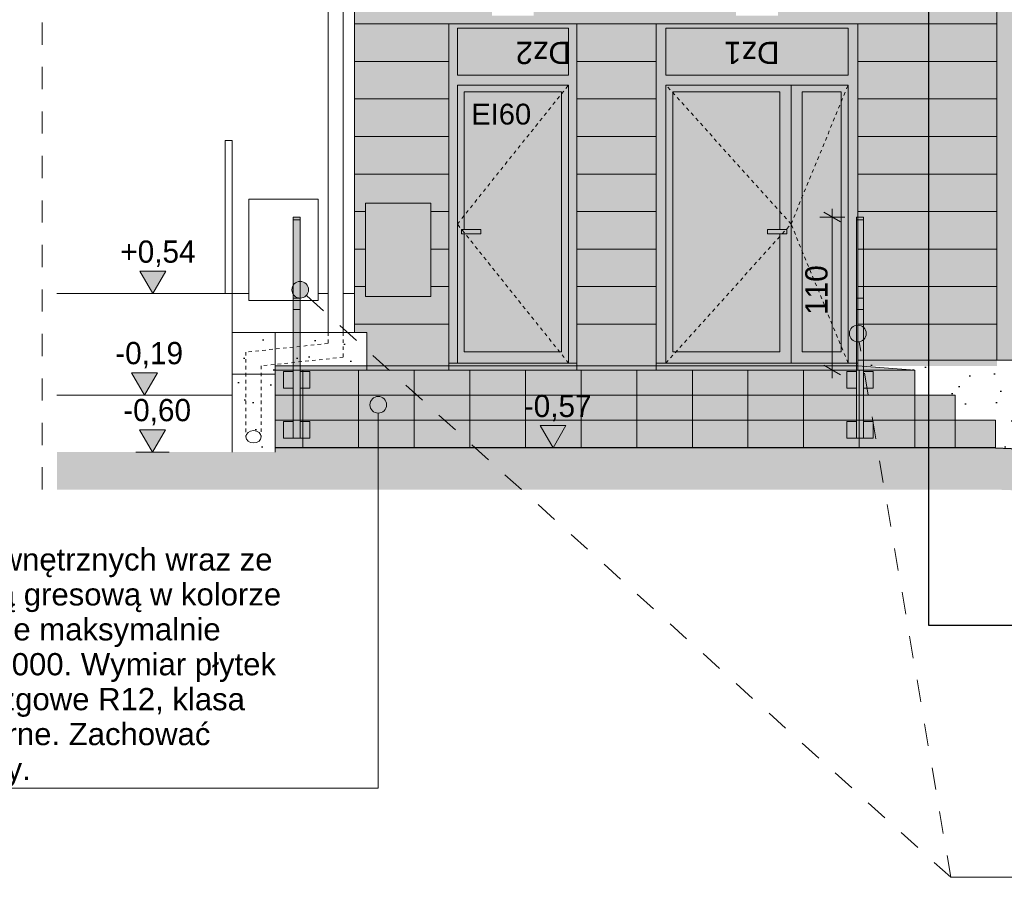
# Model space of a CAD drawing. Extents: x -613240 to -325500, y -25863 to 152403.
# Tile 20 of 254: x -488712 to -481632, y -15989 to -9820. Entities that reach past the tile are written whole.
import ezdxf

# ---------------------------------------------------------------- set-up
doc = ezdxf.new("R2010")
doc.units = 0
doc.header["$MEASUREMENT"] = 0
doc.linetypes.add('Hidden Line', pattern=[50, 25, -25])
doc.linetypes.add('Przerywana', pattern=[320, 160, -160])
doc.layers.add('A-Opisy', color=7, linetype='Continuous')
doc.layers.add('INWENT WYMIARY', color=7, linetype='Continuous')
for name, color, linetype, lineweight in [('A-Opisy_Nr_Pióra__21', 7, 'Continuous', 9), ('Arch balustrady_Nr_Pióra__5', 7, 'Continuous', 13), ('Arch opisy okien_Nr_Pióra__21', 7, 'Continuous', 9), ('Arch opisy_Nr_Pióra__21', 7, 'Continuous', 9), ('Arch wykończenie_Nr_Pióra__21', 7, 'Continuous', 9), ('Arch wykończenie_Nr_Pióra__41', 7, 'Continuous', 15), ('arch wypelnienia_Nr_Pióra__1', 7, 'Continuous', 25), ('arch wypelnienia_Nr_Pióra__21', 7, 'Continuous', 9), ('INWENT DACH_Nr_Pióra__21', 7, 'Continuous', 9), ('INWENT OPISY_Nr_Pióra__21', 7, 'Continuous', 9), ('INWENT RURY SPUSTOWE_Nr_Pióra__21', 7, 'Continuous', 9), ('INWENT TEREN_Nr_Pióra__1', 7, 'Continuous', 25), ('INWENT WYMIARY_Nr_Pióra__21', 7, 'Continuous', 9), ('INWENT. DRZWI_Nr_Pióra__5', 7, 'Continuous', 13), ('INWENT.ŚCIANY_Nr_Pióra__21', 7, 'Continuous', 9), ('Istniejące schody_Nr_Pióra__21', 7, 'Continuous', 9), ('Istniejące schody_Nr_Pióra__5', 7, 'Continuous', 13)]:
    doc.layers.add(name, color=color, linetype=linetype, lineweight=lineweight)
for name, color, linetype, lineweight, true_color in [('Arch opisy okien_Nr_Pióra__9', 7, 'Continuous', 13, 0x3dad99), ('arch wypelnienia_Nr_Pióra__119', 7, 'Continuous', 13, 0xd9d1d0), ('arch wypelnienia_Nr_Pióra__2', 7, 'Continuous', 13, 0x7f7f7f)]:
    doc.layers.add(name, color=color, linetype=linetype, lineweight=lineweight, true_color=true_color)
doc.styles.add('GENERATED_STYLE_1', font='txt')
doc.styles.add('GENERATED_STYLE_10', font='arial.ttf')
doc.styles.add('GENERATED_STYLE_12', font='arial.ttf')
doc.dimstyles.new('GENERATED_STYLE__3', dxfattribs={"dimtxt": 160.000002, "dimasz": 91.2, "dimexe": 0.18, "dimexo": 0, "dimgap": 0.09, "dimtad": 1, "dimdec": 0, "dimlfac": 0.1, "dimzin": 0, "dimdsep": 46, "dimtxsty": 'GENERATED_STYLE_1', "dimblk": 'ARROWHEAD_2', "dimblk1": 'ARROWHEAD_2', "dimblk2": 'ARROWHEAD_2', "dimcen": 0.09, "dimclrd": 7, "dimclre": 7, "dimclrt": 7, "dimazin": 0, "dimtfac": 1, "dimtdec": 4, "dimtmove": 0, "dimatfit": 3, "dimfxl": 0, "dimtolj": 1, "dimtzin": 0, "dimarcsym": 0})
doc.dimstyles.new('GENERATED_STYLE__9', dxfattribs={"dimtxt": 0.18, "dimasz": 109.44, "dimexe": 0.18, "dimexo": 0.0625, "dimgap": 0.09, "dimtad": 0, "dimtih": 1, "dimtoh": 1, "dimdec": 4, "dimzin": 0, "dimdsep": 46, "dimcen": 0.09, "dimadec": 0, "dimazin": 0, "dimtfac": 1, "dimtdec": 4, "dimtmove": 0, "dimatfit": 3, "dimldrblk": 'ARROWHEAD_11', "dimfxl": 0, "dimtolj": 1, "dimtzin": 0, "dimarcsym": 0})
pattern_1 = [(45, (0, 600), (-190.91883, 190.91883), [0, -180, 0, -270]), (110, (600, 600), (253.71701, 92.34544), [0, -132, 0, -228])]

# ---------------------------------------------------------------- blocks, each defined once
blk = doc.blocks.new('Linia_29', base_point=(-486133.5, -15346.4))
at = {"layer": 'A-Opisy_Nr_Pióra__21', "linetype": 'Continuous'}
blk.add_hatch(color=256, dxfattribs=at).paths.add_polyline_path([(-486073.5, -12589.6), (-486078.1, -12566.7), (-486091.1, -12547.2), (-486110.5, -12534.2), (-486133.5, -12529.6), (-486156.5, -12534.2), (-486175.9, -12547.2), (-486188.9, -12566.7), (-486193.5, -12589.6), (-486188.9, -12612.6), (-486175.9, -12632), (-486156.5, -12645), (-486133.5, -12649.6), (-486110.5, -12645), (-486091.1, -12632), (-486078.1, -12612.6)], flags=0)
blk.add_line((-486133.5, -15346.4), (-486133.5, -12649.6), dxfattribs=at)
blk.add_circle((-486133.5, -12589.6), 60, dxfattribs=at)
blk = doc.blocks.new('Wymiary_76', base_point=(-487757.5, -12929.6))
at = {"layer": 'INWENT WYMIARY_Nr_Pióra__21', "linetype": 'Continuous'}
blk.add_hatch(color=256, dxfattribs=at).paths.add_polyline_path([(-487757.5, -12929.6), (-487850.3, -12769.6), (-487664.7, -12769.6)], flags=0)
for p, q in [((-487757.5, -12929.6), (-487850.3, -12769.6)), ((-487850.3, -12769.6), (-487664.7, -12769.6)), ((-487664.7, -12769.6), (-487757.5, -12929.6)), ((-487757.5, -12929.6), (-487877.5, -12929.6)), ((-487757.5, -12929.6), (-487637.5, -12929.6))]:
    blk.add_line(p, q, dxfattribs=at)
at = {"layer": 'INWENT WYMIARY_Nr_Pióra__21', "insert": (-487967.5, -12737.6), "char_height": 160, "attachment_point": 7, "style": 'GENERATED_STYLE_1'}
blk.add_mtext('{-0,60}', dxfattribs=at)
blk = doc.blocks.new('Wymiary_79', base_point=(-487754.9, -11789.6))
at = {"layer": 'INWENT WYMIARY_Nr_Pióra__21', "linetype": 'Continuous'}
blk.add_hatch(color=256, dxfattribs=at).paths.add_polyline_path([(-487754.9, -11789.6), (-487847.7, -11629.6), (-487662.1, -11629.6)], flags=0)
for p, q in [((-487754.9, -11789.6), (-487847.7, -11629.6)), ((-487847.7, -11629.6), (-487662.1, -11629.6)), ((-487662.1, -11629.6), (-487754.9, -11789.6)), ((-487754.9, -11789.6), (-487874.9, -11789.6)), ((-487754.9, -11789.6), (-487634.9, -11789.6))]:
    blk.add_line(p, q, dxfattribs=at)
at = {"layer": 'INWENT WYMIARY_Nr_Pióra__21', "insert": (-487988.4, -11597.6), "char_height": 160, "attachment_point": 7, "style": 'GENERATED_STYLE_1'}
blk.add_mtext('{+0,54}', dxfattribs=at)
blk = doc.blocks.new('Wymiary_80', base_point=(-487814.9, -12519.6))
at = {"layer": 'INWENT WYMIARY_Nr_Pióra__21', "linetype": 'Continuous'}
blk.add_hatch(color=256, dxfattribs=at).paths.add_polyline_path([(-487814.9, -12519.6), (-487907.7, -12359.6), (-487722.1, -12359.6)], flags=0)
for p, q in [((-487814.9, -12519.6), (-487907.7, -12359.6)), ((-487907.7, -12359.6), (-487722.1, -12359.6)), ((-487722.1, -12359.6), (-487814.9, -12519.6)), ((-487814.9, -12519.6), (-487934.9, -12519.6)), ((-487814.9, -12519.6), (-487694.9, -12519.6))]:
    blk.add_line(p, q, dxfattribs=at)
at = {"layer": 'INWENT WYMIARY_Nr_Pióra__21', "insert": (-488025, -12327.6), "char_height": 160, "attachment_point": 7, "style": 'GENERATED_STYLE_1'}
blk.add_mtext('{-0,19}', dxfattribs=at)
blk = doc.blocks.new('Wymiary_81', base_point=(-484876.9, -12899.6))
at = {"layer": 'INWENT WYMIARY_Nr_Pióra__21', "linetype": 'Continuous'}
blk.add_hatch(color=256, dxfattribs=at).paths.add_polyline_path([(-484876.9, -12899.6), (-484969.7, -12739.6), (-484784.1, -12739.6)], flags=0)
for p, q in [((-484876.9, -12899.6), (-484969.7, -12739.6)), ((-484969.7, -12739.6), (-484784.1, -12739.6)), ((-484784.1, -12739.6), (-484876.9, -12899.6)), ((-484876.9, -12899.6), (-484996.9, -12899.6)), ((-484876.9, -12899.6), (-484756.9, -12899.6))]:
    blk.add_line(p, q, dxfattribs=at)
at = {"layer": 'INWENT WYMIARY_Nr_Pióra__21', "insert": (-485087, -12707.6), "char_height": 160, "attachment_point": 7, "style": 'GENERATED_STYLE_1'}
blk.add_mtext('{-0,57}', dxfattribs=at)
blk = doc.blocks.new('*D669')
at = {"layer": 'INWENT WYMIARY_Nr_Pióra__21', "linetype": 'Continuous'}
for p, q in [((-482868.6, -11239.6), (-482868.6, -11180.9)), ((-482778.6, -11239.6), (-482958.6, -11239.6)), ((-482808.6, -11274.3), (-482928.6, -11205)), ((-482868.6, -12339.6), (-482868.6, -11239.6)), ((-482928.6, -12305), (-482808.6, -12374.3)), ((-482778.6, -12339.6), (-482958.6, -12339.6)), ((-482868.6, -12398.3), (-482868.6, -12339.6))]:
    blk.add_line(p, q, dxfattribs=at)
at = {"layer": 'INWENT WYMIARY_Nr_Pióra__21', "insert": (-482900.6, -11943.2), "char_height": 160, "attachment_point": 7, "rotation": 90, "style": 'GENERATED_STYLE_1'}
blk.add_mtext('{110}', dxfattribs=at)
blk = doc.blocks.new('ARROWHEAD_2')
at = {"color": 0, "linetype": 'Continuous', "lineweight": 0}
for p, q in [((0, 0), (-1, 0)), ((-0.378, -0.655), (0.378, 0.655))]:
    blk.add_line(p, q, dxfattribs=at)
blk = doc.blocks.new('ARROWHEAD_11')
at = {"color": 0, "linetype": 'Continuous', "lineweight": 0}
blk.add_line((0, 0), (-1, 0), dxfattribs=at)
at = {"color": 0, "linetype": 'Continuous', "lineweight": 0, "const_width": 0.25, "flags": 128}
blk.add_lwpolyline([(-0.125, 0, 1), (0.125, 0, 1)], format="xyb", close=True, dxfattribs=at)
blk = doc.blocks.new('Linia_193', base_point=(-482016.6, -15988.6))
at = {"layer": 'A-Opisy_Nr_Pióra__21', "linetype": 'Continuous'}
blk.add_hatch(color=256, dxfattribs=at).paths.add_polyline_path([(-486634.9, -11762.2), (-486639.5, -11739.2), (-486652.5, -11719.8), (-486672, -11706.8), (-486694.9, -11702.2), (-486717.9, -11706.8), (-486737.4, -11719.8), (-486750.4, -11739.2), (-486754.9, -11762.2), (-486750.4, -11785.2), (-486737.4, -11804.6), (-486717.9, -11817.6), (-486694.9, -11822.2), (-486672, -11817.6), (-486652.5, -11804.6), (-486639.5, -11785.2)], flags=0)
at = {"layer": 'A-Opisy_Nr_Pióra__21', "linetype": 'Przerywana'}
blk.add_line((-482016.6, -15988.6), (-486650.4, -11802.4), dxfattribs=at)
at = {"layer": 'A-Opisy_Nr_Pióra__21', "linetype": 'Continuous'}
blk.add_circle((-486694.9, -11762.2), 60, dxfattribs=at)
blk = doc.blocks.new('Linia_194', base_point=(-482016.6, -15988.6))
at = {"layer": 'A-Opisy_Nr_Pióra__21', "linetype": 'Continuous'}
blk.add_hatch(color=256, dxfattribs=at).paths.add_polyline_path([(-482624.9, -12077.2), (-482629.5, -12054.3), (-482642.5, -12034.8), (-482662, -12021.8), (-482684.9, -12017.2), (-482707.9, -12021.8), (-482727.4, -12034.8), (-482740.4, -12054.3), (-482744.9, -12077.2), (-482740.4, -12100.2), (-482727.4, -12119.7), (-482707.9, -12132.7), (-482684.9, -12137.2), (-482662, -12132.7), (-482642.5, -12119.7), (-482629.5, -12100.2)], flags=0)
at = {"layer": 'A-Opisy_Nr_Pióra__21', "linetype": 'Przerywana'}
blk.add_line((-482016.6, -15988.6), (-482674.8, -12136.4), dxfattribs=at)
at = {"layer": 'A-Opisy_Nr_Pióra__21', "linetype": 'Continuous'}
blk.add_circle((-482684.9, -12077.2), 60, dxfattribs=at)

msp = doc.modelspace()

# ---------------------------------------------------------------- hatches: boundary and pattern name
at = {"layer": 'arch wypelnienia_Nr_Pióra__1', "linetype": 'Continuous'}
h = msp.add_hatch(dxfattribs=at)
h.set_pattern_fill('Carpet', color=256, style=0, pattern_type=2)
h.set_pattern_definition(pattern_1)
h.paths.add_polyline_path([(-486874.9, -12369.6), (-487184.9, -12369.6), (-487184.9, -12069.6), (-486874.9, -12069.6)], flags=0)
h = msp.add_hatch(dxfattribs=at)
h.set_pattern_fill('Carpet', color=256, style=0, pattern_type=2)
h.set_pattern_definition(pattern_1)
h.paths.add_polyline_path([(-486874.9, -12309.6), (-486214.9, -12309.6), (-486214.9, -12069.6), (-486874.9, -12069.6)], flags=0)
h = msp.add_hatch(dxfattribs=at)
h.set_pattern_fill('Carpet', color=256, style=0, pattern_type=2)
h.set_pattern_definition(pattern_1)
h.paths.add_polyline_path([(-482684.9, -12269.6), (-482684.9, -12309.6), (-482274.9, -12339.6), (-482274.9, -12519.6), (-481984.9, -12519.6), (-481984.9, -12699.6), (-481694.9, -12699.6), (-481694.9, -12899.6), (-477004.9, -13069.6), (-471104.9, -13222.7), (-471104.9, -12269.6), (-471334.9, -12269.6), (-471334.9, -13075.5, -0.24626), (-471353.1, -13108.3, -0.15474), (-471389.9, -13119.6, -0.16377), (-471427.9, -13107.4, -0.230568), (-471444.9, -13075.5), (-471444.9, -12269.6)], flags=0)
h = msp.add_hatch(dxfattribs=at)
h.set_pattern_fill('Carpet', color=256, style=0, pattern_type=2)
h.set_pattern_definition(pattern_1)
h.paths.add_polyline_path([(-486874.9, -12929.6), (-487184.9, -12929.6), (-487184.9, -12369.6), (-486874.9, -12369.6)], flags=0)
at = {"layer": 'arch wypelnienia_Nr_Pióra__119', "linetype": 'Continuous', "lineweight": 0, "true_color": 0x363434}
h = msp.add_hatch(color=250, dxfattribs=at)
h.paths.add_polyline_path([(-471444.9, -12269.6), (-481684.9, -12269.6), (-481684.9, -9309.6), (-486304.9, -9309.6), (-486304.9, -7934.6), (-486384.9, -7934.6), (-486384.9, -6612.5), (-471444.9, -6612.5)], flags=0)
h.paths.add_polyline_path([(-475734.9, -11279.6), (-475734.9, -9789.6), (-474934.9, -9789.6), (-474934.9, -11279.6)], flags=0)
h.paths.add_polyline_path([(-474554.9, -11279.6), (-474554.9, -9789.6), (-473744.9, -9789.6), (-473744.9, -11279.6)], flags=0)
h.paths.add_polyline_path([(-473384.9, -11279.6), (-473384.9, -9789.6), (-473374.9, -9789.6), (-473374.9, -6809.6), (-472574.9, -6809.6), (-472574.9, -11279.6)], flags=0)
h.paths.add_polyline_path([(-474544.9, -9355.6), (-474544.9, -6809.6), (-473744.9, -6809.6), (-473744.9, -9355.6)], flags=0)
h.paths.add_polyline_path([(-475734.9, -9355.6), (-475734.9, -6809.6), (-474924.9, -6809.6), (-474924.9, -9355.6)], flags=0)
h.paths.add_polyline_path([(-480464.9, -11279.6), (-480464.9, -9789.6), (-479694.9, -9789.6), (-479694.9, -11279.6)], flags=0)
h.paths.add_polyline_path([(-479264.9, -11279.6), (-479264.9, -9789.6), (-478474.9, -9789.6), (-478474.9, -11279.6)], flags=0)
h.paths.add_polyline_path([(-478144.9, -11279.6), (-478144.9, -6809.6), (-477274.9, -6809.6), (-477274.9, -11279.6)], flags=0)
h.paths.add_polyline_path([(-479314.9, -9355.6), (-479314.9, -6809.6), (-478514.9, -6809.6), (-478514.9, -9355.6)], flags=0)
h.paths.add_polyline_path([(-480484.9, -9355.6), (-480484.9, -6809.6), (-479684.9, -6809.6), (-479684.9, -9355.6)], flags=0)
h.paths.add_polyline_path([(-482959, -8280.6), (-482959, -6809.6), (-482159, -6809.6), (-482159, -8280.6)], flags=0)
h.paths.add_polyline_path([(-484119, -8280.6), (-484119, -6809.6), (-483319, -6809.6), (-483319, -8280.6)], flags=0)
h.paths.add_polyline_path([(-485289, -8280.6), (-485289, -6809.6), (-484489, -6809.6), (-484489, -8280.6)], flags=0)
at = {"layer": 'arch wypelnienia_Nr_Pióra__2', "linetype": 'Continuous'}
h = msp.add_hatch(color=256, dxfattribs=at)
h.paths.add_polyline_path([(-481684.9, -9309.6), (-486304.9, -9309.6), (-486304.9, -12069.6), (-486214.9, -12069.6), (-486214.9, -12309.6), (-481684.9, -12309.6)], flags=0)
h.paths.add_polyline_path([(-484764.9, -10219.6), (-485564.9, -10219.6), (-485564.9, -9879.6), (-484764.9, -9879.6)], flags=0)
h.paths.add_polyline_path([(-485514.9, -10339.6), (-484814.9, -10339.6), (-484814.9, -12209.6), (-485514.9, -12209.6), (-485514.9, -11359.6), (-485394.9, -11359.6), (-485394.9, -11329.6), (-485514.9, -11329.6)], flags=0)
h.paths.add_polyline_path([(-485314.9, -9639.6), (-485014.9, -9639.6), (-485014.9, -9789.6), (-485314.9, -9789.6)], flags=0)
h.paths.add_polyline_path([(-482754.9, -10219.6), (-484064.9, -10219.6), (-484064.9, -9879.6), (-482754.9, -9879.6)], flags=0)
h.paths.add_polyline_path([(-484014.9, -10339.6), (-483244.9, -10339.6), (-483244.9, -11329.6), (-483334.9, -11329.6), (-483334.9, -11359.6), (-483244.9, -11359.6), (-483244.9, -12209.6), (-484014.9, -12209.6)], flags=0)
h.paths.add_polyline_path([(-483559.9, -9639.6), (-483259.9, -9639.6), (-483259.9, -9789.6), (-483559.9, -9789.6)], flags=0)
h.paths.add_polyline_path([(-483084.9, -11329.6), (-483084.9, -10343.2), (-482804.9, -10345.2), (-482804.9, -12209.6), (-482826.9, -12209.6), (-483084.9, -12209.6), (-483084.9, -11359.6)], flags=0)
at = {"layer": 'arch wypelnienia_Nr_Pióra__2', "linetype": 'Continuous', "lineweight": 0, "true_color": 0x1f1f1f}
for points in [[(-485564.9, -10219.6), (-484764.9, -10219.6), (-484764.9, -9879.6), (-485564.9, -9879.6)], [(-482754.9, -9879.6), (-484064.9, -9879.6), (-484064.9, -10219.6), (-482754.9, -10219.6)]]:
    msp.add_hatch(color=250, dxfattribs=at).paths.add_polyline_path(points, flags=0)
at = {"layer": 'arch wypelnienia_Nr_Pióra__2', "linetype": 'Continuous', "lineweight": 0, "true_color": 0x5f5f5f}
for points in [[(-485514.9, -12209.6), (-484814.9, -12209.6), (-484814.9, -10339.6), (-485514.9, -10339.6), (-485514.9, -11329.6), (-485394.9, -11329.6), (-485394.9, -11359.6), (-485514.9, -11359.6)], [(-483244.9, -12209.6), (-484014.9, -12209.6), (-484014.9, -10339.6), (-483244.9, -10339.6), (-483244.9, -11329.6), (-483334.9, -11329.6), (-483334.9, -11359.6), (-483244.9, -11359.6)], [(-483084.9, -12209.6), (-482804.9, -12209.6), (-482804.9, -10339.6), (-483084.9, -10339.6)]]:
    msp.add_hatch(color=251, dxfattribs=at).paths.add_polyline_path(points, flags=0)
at = {"layer": 'arch wypelnienia_Nr_Pióra__2', "linetype": 'Continuous'}
for points in [[(-486744.9, -12349.6), (-486814.9, -12349.6), (-486814.9, -12469.6), (-486744.9, -12469.6), (-486744.9, -12709.6), (-486814.9, -12709.6), (-486814.9, -12829.6), (-486744.9, -12829.6), (-486694.9, -12829.6), (-486624.9, -12829.6), (-486624.9, -12709.6), (-486694.9, -12709.6), (-486694.9, -12469.6), (-486624.9, -12469.6), (-486624.9, -12349.6), (-486694.9, -12349.6), (-486694.9, -11239.6), (-486744.9, -11239.6)], [(-482694.9, -12349.6), (-482764.9, -12349.6), (-482764.9, -12469.6), (-482694.9, -12469.6), (-482694.9, -12709.6), (-482764.9, -12709.6), (-482764.9, -12829.6), (-482694.9, -12829.6), (-482644.9, -12829.6), (-482574.9, -12829.6), (-482574.9, -12709.6), (-482644.9, -12709.6), (-482644.9, -12469.6), (-482574.9, -12469.6), (-482574.9, -12349.6), (-482644.9, -12349.6), (-482644.9, -11239.6), (-482694.9, -11239.6)], [(-486874.9, -12899.6), (-481694.9, -12899.6), (-481694.9, -12699.6), (-481984.9, -12699.6), (-481984.9, -12519.6), (-482274.9, -12519.6), (-482274.9, -12339.6), (-482684.9, -12309.6), (-486874.9, -12309.6)]]:
    msp.add_hatch(color=256, dxfattribs=at).paths.add_polyline_path(points, flags=0)
at = {"layer": 'arch wypelnienia_Nr_Pióra__21', "linetype": 'Continuous'}
msp.add_hatch(color=256, dxfattribs=at).paths.add_polyline_path([(-488444.9, -12929.6), (-488444.9, -13199.4), (-481705.8, -13199.4), (-477014.3, -13369.5), (-471228.8, -13519.6), (-471224.9, -13519.6), (-470279.2, -13519.6), (-470279.2, -13219.6), (-471224.9, -13219.6), (-477004.9, -13069.6), (-481694.9, -12899.6), (-486874.9, -12899.6), (-486874.9, -12929.6)], flags=0)

# ---------------------------------------------------------------- linework, layer by layer
at = {"layer": 'A-Opisy_Nr_Pióra__21', "linetype": 'Continuous'}
for p, q in [((-491427.6, -15346.4), (-486133.5, -15346.4)), ((-482016.6, -15988.6), (-477121.7, -15988.6))]:
    msp.add_line(p, q, dxfattribs=at)
at = {"layer": 'Arch balustrady_Nr_Pióra__5', "linetype": 'Continuous'}
for p, q in [((-486744.9, -12829.6), (-486744.9, -11239.6)), ((-486694.9, -11239.6), (-486744.9, -11239.6)), ((-486694.9, -12829.6), (-486694.9, -11239.6)), ((-482694.9, -12829.6), (-482694.9, -11239.6)), ((-482644.9, -11239.6), (-482694.9, -11239.6)), ((-482644.9, -12829.6), (-482644.9, -11239.6)), ((-486694.9, -11258.4), (-486744.9, -11258.4)), ((-482644.9, -11258.4), (-482694.9, -11258.4)), ((-486694.9, -11822.4), (-486744.9, -11822.4)), ((-482644.9, -11822.4), (-482694.9, -11822.4)), ((-486694.9, -11904), (-486744.9, -11904)), ((-482644.9, -11904), (-482694.9, -11904)), ((-486744.9, -12349.6), (-486814.9, -12349.6)), ((-486814.9, -12349.6), (-486814.9, -12469.6)), ((-486694.9, -12349.6), (-486624.9, -12349.6)), ((-486624.9, -12349.6), (-486624.9, -12469.6)), ((-482694.9, -12349.6), (-482764.9, -12349.6)), ((-482764.9, -12349.6), (-482764.9, -12469.6)), ((-482644.9, -12349.6), (-482574.9, -12349.6)), ((-482574.9, -12349.6), (-482574.9, -12469.6)), ((-486814.9, -12469.6), (-486744.9, -12469.6)), ((-486694.9, -12469.6), (-486624.9, -12469.6)), ((-482764.9, -12469.6), (-482694.9, -12469.6)), ((-482644.9, -12469.6), (-482574.9, -12469.6)), ((-486744.9, -12709.6), (-486814.9, -12709.6)), ((-486814.9, -12709.6), (-486814.9, -12829.6)), ((-486694.9, -12709.6), (-486624.9, -12709.6)), ((-486624.9, -12709.6), (-486624.9, -12829.6)), ((-482694.9, -12709.6), (-482764.9, -12709.6)), ((-482764.9, -12709.6), (-482764.9, -12829.6)), ((-482644.9, -12709.6), (-482574.9, -12709.6)), ((-482574.9, -12709.6), (-482574.9, -12829.6)), ((-486814.9, -12829.6), (-486624.9, -12829.6)), ((-482764.9, -12829.6), (-482574.9, -12829.6))]:
    msp.add_line(p, q, dxfattribs=at)
at = {"layer": 'Arch wykończenie_Nr_Pióra__21', "linetype": 'Continuous'}
for p, q in [((-486674.9, -12899.6), (-486674.9, -12339.6)), ((-486274.9, -12899.6), (-486274.9, -12339.6)), ((-485874.9, -12899.6), (-485874.9, -12339.6)), ((-485474.9, -12899.6), (-485474.9, -12339.6)), ((-485074.9, -12899.6), (-485074.9, -12339.6)), ((-484674.9, -12899.6), (-484674.9, -12339.6)), ((-484274.9, -12899.6), (-484274.9, -12339.6)), ((-483874.9, -12899.6), (-483874.9, -12339.6)), ((-483474.9, -12899.6), (-483474.9, -12339.6)), ((-483074.9, -12899.6), (-483074.9, -12339.6)), ((-482674.9, -12899.6), (-482674.9, -12339.6)), ((-482274.9, -12519.6), (-482274.9, -12899.6)), ((-481984.9, -12699.6), (-481984.9, -12899.6))]:
    msp.add_line(p, q, dxfattribs=at)
at = {"layer": 'Arch wykończenie_Nr_Pióra__41', "linetype": 'Continuous'}
for p, q in [((-481684.9, -9309.6), (-481684.9, -12269.6)), ((-481684.9, -9849.6), (-486304.9, -9849.6)), ((-485624.9, -10119.6), (-486304.9, -10119.6)), ((-484134.9, -10119.6), (-484704.9, -10119.6)), ((-481684.9, -10119.6), (-482684.9, -10119.6)), ((-485624.9, -10389.6), (-486304.9, -10389.6)), ((-484134.9, -10389.6), (-484704.9, -10389.6)), ((-481684.9, -10389.6), (-482684.9, -10389.6)), ((-485624.9, -10659.6), (-486304.9, -10659.6)), ((-484134.9, -10659.6), (-484704.9, -10659.6)), ((-481684.9, -10659.6), (-482684.9, -10659.6)), ((-485624.9, -10929.6), (-486304.9, -10929.6)), ((-484134.9, -10929.6), (-484704.9, -10929.6)), ((-481684.9, -10929.6), (-482684.9, -10929.6)), ((-486224.9, -11199.6), (-486304.9, -11199.6)), ((-485624.9, -11199.6), (-485754.9, -11199.6)), ((-484134.9, -11199.6), (-484704.9, -11199.6)), ((-481684.9, -11199.6), (-482684.9, -11199.6)), ((-486224.9, -11469.6), (-486304.9, -11469.6)), ((-485624.9, -11469.6), (-485754.9, -11469.6)), ((-484134.9, -11469.6), (-484704.9, -11469.6)), ((-481684.9, -11469.6), (-482684.9, -11469.6)), ((-486224.9, -11739.6), (-486304.9, -11739.6)), ((-485624.9, -11739.6), (-485754.9, -11739.6)), ((-484134.9, -11739.6), (-484704.9, -11739.6)), ((-481684.9, -11739.6), (-482684.9, -11739.6)), ((-485624.9, -12009.6), (-486304.9, -12009.6)), ((-484134.9, -12009.6), (-484704.9, -12009.6)), ((-481684.9, -12009.6), (-482684.9, -12009.6)), ((-471444.9, -12269.6), (-482684.9, -12269.6))]:
    msp.add_line(p, q, dxfattribs=at)
at = {"layer": 'INWENT DACH_Nr_Pióra__21', "linetype": 'Continuous'}
msp.add_ellipse((-487029.9, -12819.6), major_axis=(55, 0), ratio=0.801342, dxfattribs=at)
at = {"layer": 'INWENT OPISY_Nr_Pióra__21', "linetype": 'Przerywana'}
msp.add_line((-488550.5, -13199.4), (-488550.5, -5369.6), dxfattribs=at)
at = {"layer": 'INWENT RURY SPUSTOWE_Nr_Pióra__21', "linetype": 'Continuous'}
for p, q in [((-486494.9, -8279.6), (-486494.9, -12069.6)), ((-486384.9, -8279.6), (-486384.9, -12069.6))]:
    msp.add_line(p, q, dxfattribs=at)
at = {"layer": 'INWENT RURY SPUSTOWE_Nr_Pióra__21', "linetype": 'Hidden Line'}
for p, q in [((-486494.9, -12069.6), (-486494.9, -12148.6)), ((-486384.9, -12069.6), (-486384.9, -12247.6)), ((-486494.9, -12148.6), (-487084.9, -12210.6)), ((-487084.9, -12210.6), (-487084.9, -12819.6)), ((-486384.9, -12247.6), (-486974.9, -12309.6)), ((-486974.9, -12309.6), (-486974.9, -12819.6))]:
    msp.add_line(p, q, dxfattribs=at)
at = {"layer": 'INWENT TEREN_Nr_Pióra__1', "linetype": 'Continuous'}
for q in [(-486874.9, -12899.6), (-477004.9, -13069.6)]:
    msp.add_line((-481694.9, -12899.6), q, dxfattribs=at)
at = {"layer": 'INWENT. DRZWI_Nr_Pióra__5', "linetype": 'Continuous'}
for p, q in [((-485564.9, -9879.6), (-484764.9, -9879.6)), ((-485564.9, -9879.6), (-485564.9, -10219.6)), ((-484764.9, -9879.6), (-484764.9, -10219.6)), ((-482754.9, -9879.6), (-484064.9, -9879.6)), ((-484064.9, -9879.6), (-484064.9, -10219.6)), ((-482754.9, -9879.6), (-482754.9, -10219.6)), ((-485564.9, -10219.6), (-484764.9, -10219.6)), ((-482754.9, -10219.6), (-484064.9, -10219.6)), ((-485564.9, -10289.6), (-484764.9, -10289.6)), ((-485564.9, -10289.6), (-485564.9, -12289.6)), ((-484764.9, -10289.6), (-484764.9, -12289.6)), ((-482754.9, -10289.6), (-484064.9, -10289.6)), ((-484064.9, -10289.6), (-484064.9, -12289.6)), ((-483164.9, -10289.6), (-483164.9, -12289.6)), ((-482754.9, -10289.6), (-482754.9, -12289.6)), ((-485514.9, -10339.6), (-485514.9, -11329.6)), ((-485514.9, -10339.6), (-484814.9, -10339.6)), ((-484814.9, -10339.6), (-484814.9, -12209.6)), ((-484014.9, -10339.6), (-484014.9, -12209.6)), ((-483244.9, -10339.6), (-484014.9, -10339.6)), ((-483244.9, -10339.6), (-483244.9, -11329.6)), ((-482804.9, -10339.6), (-483084.9, -10339.6)), ((-483084.9, -10339.6), (-483084.9, -12209.6)), ((-482804.9, -10339.6), (-482804.9, -12209.6)), ((-485534.9, -11329.6), (-485534.9, -11359.6)), ((-485394.9, -11329.6), (-485534.9, -11329.6)), ((-485534.9, -11359.6), (-485394.9, -11359.6)), ((-485514.9, -11359.6), (-485514.9, -12209.6)), ((-485394.9, -11359.6), (-485394.9, -11329.6)), ((-483334.9, -11329.6), (-483194.9, -11329.6)), ((-483334.9, -11359.6), (-483334.9, -11329.6)), ((-483194.9, -11359.6), (-483334.9, -11359.6)), ((-483244.9, -11359.6), (-483244.9, -12209.6)), ((-483194.9, -11329.6), (-483194.9, -11359.6)), ((-485514.9, -12209.6), (-484814.9, -12209.6)), ((-483244.9, -12209.6), (-484014.9, -12209.6)), ((-482804.9, -12209.6), (-483084.9, -12209.6)), ((-485624.9, -12289.6), (-484704.9, -12289.6)), ((-482684.9, -12289.6), (-484134.9, -12289.6))]:
    msp.add_line(p, q, dxfattribs=at)
at = {"layer": 'INWENT. DRZWI_Nr_Pióra__5', "linetype": 'Hidden Line'}
for p, q in [((-485564.9, -11289.6), (-484764.9, -10289.6)), ((-483164.9, -11289.6), (-484064.9, -10289.6)), ((-483164.9, -11289.6), (-482754.9, -10289.6)), ((-484764.9, -12289.6), (-485564.9, -11289.6)), ((-484064.9, -12289.6), (-483164.9, -11289.6)), ((-482754.9, -12289.6), (-483164.9, -11289.6))]:
    msp.add_line(p, q, dxfattribs=at)
at = {"layer": 'INWENT.ŚCIANY_Nr_Pióra__21', "linetype": 'Continuous'}
for p, q in [((-486304.9, -8084.6), (-486304.9, -12069.6)), ((-485624.9, -9849.6), (-485624.9, -12339.6)), ((-485624.9, -9849.6), (-484704.9, -9849.6)), ((-484704.9, -9849.6), (-484704.9, -12339.6)), ((-484134.9, -9849.6), (-484134.9, -12339.6)), ((-484134.9, -9849.6), (-482684.9, -9849.6)), ((-482684.9, -9849.6), (-482684.9, -12339.6)), ((-487064.9, -11839.6), (-487064.9, -11109.6)), ((-486564.9, -11109.6), (-487064.9, -11109.6)), ((-486564.9, -11839.6), (-486564.9, -11109.6)), ((-486224.9, -11809.6), (-486224.9, -11139.6)), ((-485754.9, -11139.6), (-486224.9, -11139.6)), ((-485754.9, -11809.6), (-485754.9, -11139.6)), ((-485754.9, -11809.6), (-486224.9, -11809.6)), ((-486564.9, -11839.6), (-487064.9, -11839.6))]:
    msp.add_line(p, q, dxfattribs=at)
at = {"layer": 'Istniejące schody_Nr_Pióra__21', "linetype": 'Continuous'}
for p, q in [((-487234.9, -10689.6), (-487234.9, -11789.6)), ((-487184.9, -10689.6), (-487234.9, -10689.6)), ((-487184.9, -10689.6), (-487184.9, -11789.6))]:
    msp.add_line(p, q, dxfattribs=at)
at = {"layer": 'Istniejące schody_Nr_Pióra__5', "linetype": 'Continuous'}
for p, q in [((-487064.9, -11789.6), (-488444.9, -11789.6)), ((-487184.9, -11789.6), (-487184.9, -12929.6)), ((-486494.9, -11789.6), (-486564.9, -11789.6)), ((-486304.9, -11789.6), (-486384.9, -11789.6)), ((-486214.9, -12069.6), (-487184.9, -12069.6)), ((-486874.9, -12069.6), (-486874.9, -12929.6)), ((-486214.9, -12069.6), (-486214.9, -12339.6)), ((-486874.9, -12309.6), (-482684.9, -12309.6)), ((-482684.9, -12309.6), (-482274.9, -12339.6)), ((-486874.9, -12369.6), (-487184.9, -12369.6)), ((-486874.9, -12339.6), (-482274.9, -12339.6)), ((-482274.9, -12339.6), (-482274.9, -12519.6)), ((-487184.9, -12519.6), (-488444.9, -12519.6)), ((-486874.9, -12519.6), (-481984.9, -12519.6)), ((-481984.9, -12519.6), (-481984.9, -12699.6)), ((-486874.9, -12699.6), (-481694.9, -12699.6)), ((-481694.9, -12699.6), (-481694.9, -12899.6))]:
    msp.add_line(p, q, dxfattribs=at)

# ---------------------------------------------------------------- block references
at = {"layer": 'A-Opisy', "linetype": 'Przerywana'}
for name in ['Linia_193', 'Linia_194']:
    msp.add_blockref(name, (-482016.6, -15988.6), dxfattribs=at)
at = {"layer": 'A-Opisy', "linetype": 'Continuous'}
msp.add_blockref('Linia_29', (-486133.5, -15346.4), dxfattribs=at)
at = {"layer": 'INWENT WYMIARY', "linetype": 'Continuous'}
for name, p in [('Wymiary_79', (-487754.9, -11789.6)), ('Wymiary_80', (-487814.9, -12519.6)), ('Wymiary_76', (-487757.5, -12929.6)), ('Wymiary_81', (-484876.9, -12899.6))]:
    msp.add_blockref(name, p, dxfattribs=at)

# ---------------------------------------------------------------- texts
at = {"layer": 'Arch opisy okien_Nr_Pióra__21', "linetype": 'Continuous', "char_height": 160, "attachment_point": 1, "rotation": 180, "style": 'GENERATED_STYLE_10'}
for s, insert in [('{Dz2}', (-484748.4, -10138.8)), ('{Dz1}', (-483248.4, -10138.8))]:
    msp.add_mtext(s, dxfattribs=dict(at, insert=insert))
at = {"layer": 'Arch opisy okien_Nr_Pióra__9', "linetype": 'Continuous', "insert": (-485464.9, -10423.9), "char_height": 150, "attachment_point": 1, "style": 'GENERATED_STYLE_10'}
msp.add_mtext('{EI60}', dxfattribs=at)
at = {"layer": 'Arch opisy_Nr_Pióra__21', "linetype": 'Continuous', "insert": (-491427.6, -15337.7), "char_height": 160, "width": 4936.021, "attachment_point": 7, "line_spacing_factor": 0.941792, "style": 'GENERATED_STYLE_12'}
msp.add_mtext('{Wykończenie schodów zewnętrznych wraz ze spocznikiem i rampą płytką gresową w kolorze szarym jednolitym w kolorze maksymalnie zbliżonym do koloru RAL 7000. Wymiar płytek 40x40 cm. Płytki antypoślizgowe R12, klasa ścieralności V, mrozoodporne. Zachować geometrię schodów i rampy.}', dxfattribs=at)

# ---------------------------------------------------------------- dimensions: what is measured, and where the dimension line sits
at = {"layer": 'INWENT WYMIARY', "linetype": 'Continuous'}
dim = msp.add_linear_dim(base=(-482868.6, -12339.6), p1=(-482274.9, -12339.6), p2=(-482644.9, -11239.6), angle=90, dimstyle='GENERATED_STYLE__3', dxfattribs=at)
dim.commit()
dim.dimension.update_dxf_attribs({"geometry": '*D669', "text_midpoint": (-482980.6, -11769.1)})

# ---------------------------------------------------------------- leaders
at = {"layer": 'Arch opisy_Nr_Pióra__21', "linetype": 'Continuous', "annotation_type": 0, "has_hookline": 1, "hookline_direction": 1, "text_width": 3094.3}
msp.add_leader([(-482176, -9335.8), (-482176, -14176), (-480587.1, -14176)], dimstyle='GENERATED_STYLE__9', dxfattribs=at)

doc.saveas('drawing.dxf')
